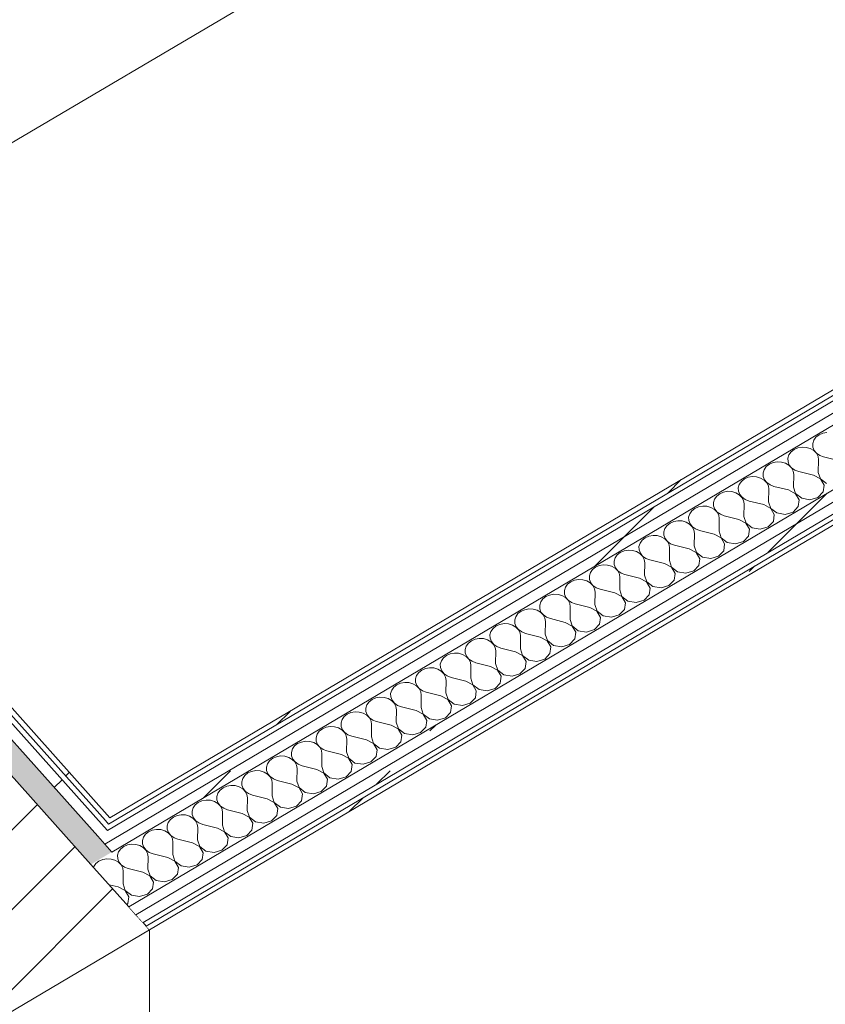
# Model space of a CAD drawing. Header units: millimetres. Extents: x -36631 to 27388, y -24993 to 6945.
# Tile 186 of 256: x 4491 to 5420, y -14839 to -13704. Entities that reach past the tile are written whole.
import ezdxf

# ---------------------------------------------------------------- set-up
doc = ezdxf.new("R2010")
doc.units = ezdxf.units.MM
doc.header["$MEASUREMENT"] = 0
doc.linetypes.add('Wipeout_Contour', pattern=[1000, 0, -1000])
doc.layers.add('10_ESTR_Pilars', color=7, linetype='Continuous')
doc.layers.add('Nuevo_08_E_Envans secs', color=7, linetype='Continuous')
for name, color, linetype, lineweight in [('10_ESTR_Pilars_Pluma_Nº__28', 7, 'Continuous', 20), ('10_ESTR_Pilars_Pluma_Nº__42', 8, 'Continuous', 25), ('10_ESTR_Pilars_Pluma_Nº__88', 7, 'Continuous', 5), ('Nuevo_08_E_Envans secs_Pluma_Nº__1', 7, 'Continuous', 5), ('Nuevo_08_E_Envans secs_Pluma_Nº__47', 7, 'Continuous', 20)]:
    doc.layers.add(name, color=color, linetype=linetype, lineweight=lineweight)
for name, color, linetype, lineweight, true_color in [('Nuevo_08_E_Envans secs_Pluma_Nº__102', 7, 'Continuous', 5, 0xcccccc), ('Nuevo_08_E_Envans secs_Pluma_Nº__171', 171, 'Continuous', 13, 0xaaaaff), ('Nuevo_08_E_Envans secs_Pluma_Nº__177', 7, 'Continuous', 15, 0xf7e046)]:
    doc.layers.add(name, color=color, linetype=linetype, lineweight=lineweight, true_color=true_color)
pattern_1 = [(45, (0, 0), (-183.8478, 183.8478), [195, -65]), (45, (7e-14, 183.85), (-183.8478, 183.8478), [195, -65])]

# ---------------------------------------------------------------- blocks, each defined once
blk = doc.blocks.new('Elem Sección_62_1')
at = {"color": 254, "linetype": 'Wipeout_Contour', "lineweight": 0, "ltscale": 61267.147369}
blk.add_wipeout([(4059.7, -14616.5), (4340.6, -14930.8), (4641, -14753), (4360.1, -14438.6)], dxfattribs=at).dxf.layer = '10_ESTR_Pilars'
at = {"layer": '10_ESTR_Pilars_Pluma_Nº__42', "linetype": 'Continuous', "lineweight": 25}
h = blk.add_hatch(dxfattribs=at)
h.set_pattern_fill('00_GCT_trama_45º_e1_400__05', color=8, style=0, pattern_type=2)
h.set_pattern_definition([(45, (0, 0), (-45.96194, 45.96194), [])])
h.paths.add_polyline_path([(4059.7, -14616.5), (4340.6, -14930.8), (4641, -14753), (4360.1, -14438.6)])
at = {"layer": '10_ESTR_Pilars_Pluma_Nº__28', "color": 7, "linetype": 'Continuous', "lineweight": 20}
blk.add_line((4641, -14753), (4340.6, -14930.8), dxfattribs=at)
at = {"layer": '10_ESTR_Pilars_Pluma_Nº__28', "color": 7, "linetype": 'Continuous', "lineweight": 20, "flags": 128}
for points in [[(4360.1, -14438.6), (4070, -14610.4), (4059.7, -14616.5)], [(4360.1, -14438.6), (4367.6, -14447), (4573.5, -14677.5), (4617.2, -14726.4), (4625.3, -14735.5), (4633.5, -14744.6), (4637.2, -14748.8), (4641, -14753)], [(4059.7, -14616.5), (4273.2, -14855.4), (4316.9, -14904.3), (4325, -14913.4), (4333.1, -14922.5), (4336.8, -14926.7), (4340.6, -14930.8)]]:
    blk.add_lwpolyline(points, dxfattribs=at)
at = {"layer": '10_ESTR_Pilars_Pluma_Nº__88', "color": 7, "linetype": 'Continuous', "lineweight": 5}
blk.add_line((4641, -15498.8), (4641, -14753), dxfattribs=at)
blk = doc.blocks.new('Elem Sección_151_1')
at = {"layer": 'Nuevo_08_E_Envans secs_Pluma_Nº__47', "color": 7, "linetype": 'Continuous', "lineweight": 20}
blk.add_line((4235.2, -13991.3), (5415, -13296.3), dxfattribs=at)
blk = doc.blocks.new('*X182')
at = {"layer": 'Nuevo_08_E_Envans secs_Pluma_Nº__102', "color": 254, "linetype": 'Continuous', "lineweight": 5, "true_color": 0xcccccc}
for p, q in [((5416.6, -14180.7), (5412.3, -14182.6)), ((5421.4, -14179.9), (5416.6, -14180.7)), ((5406.3, -14188.8), (5405.1, -14192.6)), ((5405.1, -14192.6), (5405.3, -14196.6)), ((5408.8, -14185.3), (5406.3, -14188.8)), ((5412.3, -14182.6), (5408.8, -14185.3)), ((5380.2, -14202.3), (5377.7, -14205.7)), ((5383.7, -14199.5), (5380.2, -14202.3)), ((5388, -14197.7), (5383.7, -14199.5)), ((5392.8, -14196.8), (5388, -14197.7)), ((5397.6, -14197.1), (5392.8, -14196.8)), ((5402.2, -14198.4), (5397.6, -14197.1)), ((5406.2, -14200.7), (5402.2, -14198.4)), ((5405.3, -14196.6), (5406.7, -14200.4)), ((5409.3, -14203.8), (5406.2, -14200.7)), ((5406.7, -14200.4), (5409.4, -14203.7)), ((5411.2, -14207.4), (5409.3, -14203.8)), ((5409.4, -14203.7), (5413.1, -14206.3)), ((5355.1, -14216.5), (5351.6, -14219.2)), ((5359.4, -14214.6), (5355.1, -14216.5)), ((5364.2, -14213.8), (5359.4, -14214.6)), ((5369, -14214), (5364.2, -14213.8)), ((5373.6, -14215.3), (5369, -14214)), ((5377.6, -14217.6), (5373.6, -14215.3)), ((5377.7, -14205.7), (5376.5, -14209.6)), ((5376.5, -14209.6), (5376.7, -14213.5)), ((5376.7, -14213.5), (5378.1, -14217.3)), ((5411.8, -14211.4), (5411.2, -14207.4)), ((5411.5, -14225.8), (5411.8, -14211.4)), ((5413.1, -14206.3), (5417.5, -14208)), ((5434.4, -14212.2), (5417.5, -14208)), ((5349.1, -14222.7), (5347.9, -14226.5)), ((5347.9, -14226.5), (5348, -14230.5)), ((5351.6, -14219.2), (5349.1, -14222.7)), ((5380.7, -14220.7), (5377.6, -14217.6)), ((5378.1, -14217.3), (5380.8, -14220.7)), ((5382.6, -14224.4), (5380.7, -14220.7)), ((5380.8, -14220.7), (5384.5, -14223.3)), ((5383.2, -14228.3), (5382.6, -14224.4)), ((5384.5, -14223.3), (5388.9, -14224.9)), ((5405.8, -14229.2), (5388.9, -14224.9)), ((5411.5, -14225.8), (5414, -14233.4)), ((5323, -14236.2), (5320.5, -14239.6)), ((5326.5, -14233.4), (5323, -14236.2)), ((5330.8, -14231.5), (5326.5, -14233.4)), ((5335.6, -14230.7), (5330.8, -14231.5)), ((5340.4, -14230.9), (5335.6, -14230.7)), ((5345, -14232.3), (5340.4, -14230.9)), ((5349, -14234.6), (5345, -14232.3)), ((5348, -14230.5), (5349.5, -14234.3)), ((5352.1, -14237.7), (5349, -14234.6)), ((5349.5, -14234.3), (5352.2, -14237.6)), ((5354, -14241.3), (5352.1, -14237.7)), ((5352.2, -14237.6), (5355.9, -14240.2)), ((5382.9, -14242.7), (5383.2, -14228.3)), ((5413.9, -14233.4), (5405.8, -14229.2)), ((5418.1, -14240.6), (5413.9, -14233.4)), ((5414, -14233.4), (5421.1, -14238.8)), ((5297.9, -14250.4), (5294.4, -14253.1)), ((5302.2, -14248.5), (5297.9, -14250.4)), ((5307, -14247.6), (5302.2, -14248.5)), ((5311.8, -14247.9), (5307, -14247.6)), ((5316.4, -14249.2), (5311.8, -14247.9)), ((5320.4, -14251.5), (5316.4, -14249.2)), ((5320.5, -14239.6), (5319.3, -14243.5)), ((5319.3, -14243.5), (5319.4, -14247.4)), ((5319.4, -14247.4), (5320.9, -14251.2)), ((5354.6, -14245.3), (5354, -14241.3)), ((5354.3, -14259.7), (5354.6, -14245.3)), ((5355.9, -14240.2), (5360.3, -14241.9)), ((5377.2, -14246.1), (5360.3, -14241.9)), ((5385.3, -14250.4), (5377.2, -14246.1)), ((5382.9, -14242.7), (5385.4, -14250.3)), ((5389.4, -14257.5), (5385.3, -14250.4)), ((5385.4, -14250.3), (5392.5, -14255.7)), ((5411, -14254.6), (5417, -14248.4)), ((5417, -14248.4), (5418.1, -14240.6)), ((5291.9, -14256.5), (5290.7, -14260.4)), ((5290.7, -14260.4), (5290.8, -14264.4)), ((5294.4, -14253.1), (5291.9, -14256.5)), ((5323.5, -14254.6), (5320.4, -14251.5)), ((5320.9, -14251.2), (5323.6, -14254.5)), ((5325.4, -14258.3), (5323.5, -14254.6)), ((5323.6, -14254.5), (5327.3, -14257.1)), ((5326, -14262.2), (5325.4, -14258.3)), ((5327.3, -14257.1), (5331.7, -14258.8)), ((5348.6, -14263), (5331.7, -14258.8)), ((5354.3, -14259.7), (5356.8, -14267.3)), ((5388.4, -14265.3), (5389.4, -14257.5)), ((5392.5, -14255.7), (5401.9, -14257.3)), ((5401.9, -14257.3), (5411, -14254.6)), ((5265.8, -14270.1), (5263.3, -14273.5)), ((5269.3, -14267.3), (5265.8, -14270.1)), ((5273.6, -14265.4), (5269.3, -14267.3)), ((5278.3, -14264.6), (5273.6, -14265.4)), ((5283.2, -14264.8), (5278.3, -14264.6)), ((5287.8, -14266.2), (5283.2, -14264.8)), ((5291.8, -14268.5), (5287.8, -14266.2)), ((5290.8, -14264.4), (5292.3, -14268.2)), ((5294.9, -14271.5), (5291.8, -14268.5)), ((5292.3, -14268.2), (5295, -14271.5)), ((5296.8, -14275.2), (5294.9, -14271.5)), ((5295, -14271.5), (5298.7, -14274.1)), ((5325.7, -14276.6), (5326, -14262.2)), ((5356.7, -14267.3), (5348.6, -14263)), ((5360.8, -14274.4), (5356.7, -14267.3)), ((5356.8, -14267.3), (5363.9, -14272.6)), ((5363.9, -14272.6), (5373.3, -14274.2)), ((5373.3, -14274.2), (5382.4, -14271.5)), ((5382.4, -14271.5), (5388.4, -14265.3)), ((5240.7, -14284.2), (5237.2, -14287)), ((5245, -14282.4), (5240.7, -14284.2)), ((5249.7, -14281.5), (5245, -14282.4)), ((5254.6, -14281.8), (5249.7, -14281.5)), ((5259.2, -14283.1), (5254.6, -14281.8)), ((5263.2, -14285.4), (5259.2, -14283.1)), ((5263.3, -14273.5), (5262.1, -14277.3)), ((5262.1, -14277.3), (5262.2, -14281.3)), ((5262.2, -14281.3), (5263.7, -14285.1)), ((5297.4, -14279.1), (5296.8, -14275.2)), ((5297.1, -14293.5), (5297.4, -14279.1)), ((5298.7, -14274.1), (5303.1, -14275.8)), ((5320, -14280), (5303.1, -14275.8)), ((5328.1, -14284.3), (5320, -14280)), ((5325.7, -14276.6), (5328.2, -14284.2)), ((5332.2, -14291.4), (5328.1, -14284.3)), ((5328.2, -14284.2), (5335.3, -14289.6)), ((5353.8, -14288.4), (5359.8, -14282.3)), ((5359.8, -14282.3), (5360.8, -14274.4)), ((5234.7, -14290.4), (5233.5, -14294.3)), ((5233.5, -14294.3), (5233.6, -14298.2)), ((5237.2, -14287), (5234.7, -14290.4)), ((5266.2, -14288.5), (5263.2, -14285.4)), ((5263.7, -14285.1), (5266.4, -14288.4)), ((5268.1, -14292.1), (5266.2, -14288.5)), ((5266.4, -14288.4), (5270.1, -14291)), ((5268.8, -14296.1), (5268.1, -14292.1)), ((5270.1, -14291), (5274.5, -14292.7)), ((5291.4, -14296.9), (5274.5, -14292.7)), ((5297.1, -14293.5), (5299.6, -14301.1)), ((5331.2, -14299.2), (5332.2, -14291.4)), ((5335.3, -14289.6), (5344.7, -14291.2)), ((5344.7, -14291.2), (5353.8, -14288.4)), ((5208.5, -14303.9), (5206.1, -14307.4)), ((5212.1, -14301.2), (5208.5, -14303.9)), ((5216.4, -14299.3), (5212.1, -14301.2)), ((5221.1, -14298.5), (5216.4, -14299.3)), ((5226, -14298.7), (5221.1, -14298.5)), ((5230.6, -14300), (5226, -14298.7)), ((5234.6, -14302.3), (5230.6, -14300)), ((5233.6, -14298.2), (5235.1, -14302)), ((5237.6, -14305.4), (5234.6, -14302.3)), ((5235.1, -14302), (5237.8, -14305.4)), ((5239.5, -14309.1), (5237.6, -14305.4)), ((5237.8, -14305.4), (5241.4, -14308)), ((5268.5, -14310.5), (5268.8, -14296.1)), ((5299.5, -14301.2), (5291.4, -14296.9)), ((5303.6, -14308.3), (5299.5, -14301.2)), ((5299.6, -14301.1), (5306.6, -14306.5)), ((5306.6, -14306.5), (5316.1, -14308.1)), ((5316.1, -14308.1), (5325.2, -14305.4)), ((5325.2, -14305.4), (5331.2, -14299.2)), ((5183.4, -14318.1), (5179.9, -14320.9)), ((5187.8, -14316.2), (5183.4, -14318.1)), ((5192.5, -14315.4), (5187.8, -14316.2)), ((5197.4, -14315.7), (5192.5, -14315.4)), ((5202, -14317), (5197.4, -14315.7)), ((5206, -14319.3), (5202, -14317)), ((5206.1, -14307.4), (5204.9, -14311.2)), ((5204.9, -14311.2), (5205, -14315.2)), ((5205, -14315.2), (5206.5, -14319)), ((5240.1, -14313), (5239.5, -14309.1)), ((5239.9, -14327.4), (5240.1, -14313)), ((5241.4, -14308), (5245.9, -14309.6)), ((5262.8, -14313.9), (5245.9, -14309.6)), ((5270.9, -14318.2), (5262.8, -14313.9)), ((5268.5, -14310.5), (5271, -14318.1)), ((5275, -14325.3), (5270.9, -14318.2)), ((5271, -14318.1), (5278, -14323.5)), ((5296.6, -14322.3), (5302.5, -14316.1)), ((5302.5, -14316.1), (5303.6, -14308.3)), ((5177.5, -14324.3), (5176.3, -14328.2)), ((5176.3, -14328.2), (5176.4, -14332.1)), ((5179.9, -14320.9), (5177.5, -14324.3)), ((5209, -14322.4), (5206, -14319.3)), ((5206.5, -14319), (5209.1, -14322.3)), ((5210.9, -14326), (5209, -14322.4)), ((5209.1, -14322.3), (5212.8, -14324.9)), ((5211.5, -14330), (5210.9, -14326)), ((5211.3, -14344.4), (5211.5, -14330)), ((5212.8, -14324.9), (5217.3, -14326.6)), ((5234.2, -14330.8), (5217.3, -14326.6)), ((5239.9, -14327.4), (5242.4, -14335)), ((5273.9, -14333.1), (5275, -14325.3)), ((5278, -14323.5), (5287.5, -14325)), ((5287.5, -14325), (5296.6, -14322.3)), ((5148.9, -14341.3), (5147.7, -14345.1)), ((5151.3, -14337.8), (5148.9, -14341.3)), ((5154.8, -14335.1), (5151.3, -14337.8)), ((5159.1, -14333.2), (5154.8, -14335.1)), ((5163.9, -14332.3), (5159.1, -14333.2)), ((5168.8, -14332.6), (5163.9, -14332.3)), ((5173.4, -14333.9), (5168.8, -14332.6)), ((5177.4, -14336.2), (5173.4, -14333.9)), ((5176.4, -14332.1), (5177.9, -14335.9)), ((5180.4, -14339.3), (5177.4, -14336.2)), ((5177.9, -14335.9), (5180.5, -14339.2)), ((5182.3, -14343), (5180.4, -14339.3)), ((5180.5, -14339.2), (5184.2, -14341.8)), ((5242.3, -14335.1), (5234.2, -14330.8)), ((5246.4, -14342.2), (5242.3, -14335.1)), ((5242.4, -14335), (5249.4, -14340.4)), ((5249.4, -14340.4), (5258.9, -14342)), ((5258.9, -14342), (5268, -14339.3)), ((5268, -14339.3), (5273.9, -14333.1)), ((5126.2, -14352), (5122.7, -14354.8)), ((5130.5, -14350.1), (5126.2, -14352)), ((5135.3, -14349.3), (5130.5, -14350.1)), ((5140.2, -14349.5), (5135.3, -14349.3)), ((5144.8, -14350.9), (5140.2, -14349.5)), ((5148.8, -14353.2), (5144.8, -14350.9)), ((5147.7, -14345.1), (5147.8, -14349.1)), ((5147.8, -14349.1), (5149.3, -14352.9)), ((5182.9, -14346.9), (5182.3, -14343)), ((5182.7, -14361.3), (5182.9, -14346.9)), ((5184.2, -14341.8), (5188.7, -14343.5)), ((5205.6, -14347.8), (5188.7, -14343.5)), ((5213.7, -14352), (5205.6, -14347.8)), ((5211.3, -14344.4), (5213.8, -14352)), ((5217.8, -14359.1), (5213.7, -14352)), ((5213.8, -14352), (5220.8, -14357.4)), ((5239.4, -14356.2), (5245.3, -14350)), ((5245.3, -14350), (5246.4, -14342.2)), ((5120.3, -14358.2), (5119.1, -14362)), ((5119.1, -14362), (5119.2, -14366)), ((5122.7, -14354.8), (5120.3, -14358.2)), ((5151.8, -14356.3), (5148.8, -14353.2)), ((5149.3, -14352.9), (5151.9, -14356.2)), ((5153.7, -14359.9), (5151.8, -14356.3)), ((5151.9, -14356.2), (5155.6, -14358.8)), ((5154.3, -14363.9), (5153.7, -14359.9)), ((5154.1, -14378.2), (5154.3, -14363.9)), ((5155.6, -14358.8), (5160, -14360.5)), ((5176.9, -14364.7), (5160, -14360.5)), ((5182.7, -14361.3), (5185.2, -14368.9)), ((5216.7, -14367), (5217.8, -14359.1)), ((5220.8, -14357.4), (5230.3, -14358.9)), ((5230.3, -14358.9), (5239.4, -14356.2)), ((5091.7, -14375.1), (5090.5, -14379)), ((5094.1, -14371.7), (5091.7, -14375.1)), ((5097.6, -14368.9), (5094.1, -14371.7)), ((5101.9, -14367.1), (5097.6, -14368.9)), ((5106.7, -14366.2), (5101.9, -14367.1)), ((5111.6, -14366.5), (5106.7, -14366.2)), ((5116.2, -14367.8), (5111.6, -14366.5)), ((5120.2, -14370.1), (5116.2, -14367.8)), ((5119.2, -14366), (5120.6, -14369.8)), ((5123.2, -14373.2), (5120.2, -14370.1)), ((5120.6, -14369.8), (5123.3, -14373.1)), ((5125.1, -14376.9), (5123.2, -14373.2)), ((5123.3, -14373.1), (5127, -14375.7)), ((5185.1, -14369), (5176.9, -14364.7)), ((5189.2, -14376.1), (5185.1, -14369)), ((5185.2, -14368.9), (5192.2, -14374.3)), ((5192.2, -14374.3), (5201.7, -14375.9)), ((5201.7, -14375.9), (5210.8, -14373.2)), ((5210.8, -14373.2), (5216.7, -14367)), ((5069, -14385.9), (5065.5, -14388.6)), ((5073.3, -14384), (5069, -14385.9)), ((5078.1, -14383.2), (5073.3, -14384)), ((5083, -14383.4), (5078.1, -14383.2)), ((5087.6, -14384.7), (5083, -14383.4)), ((5091.5, -14387), (5087.6, -14384.7)), ((5090.5, -14379), (5090.6, -14383)), ((5090.6, -14383), (5092, -14386.7)), ((5092, -14386.7), (5094.7, -14390.1)), ((5125.7, -14380.8), (5125.1, -14376.9)), ((5125.5, -14395.2), (5125.7, -14380.8)), ((5127, -14375.7), (5131.4, -14377.4)), ((5148.3, -14381.6), (5131.4, -14377.4)), ((5156.5, -14385.9), (5148.3, -14381.6)), ((5154.1, -14378.2), (5156.6, -14385.8)), ((5160.6, -14393), (5156.5, -14385.9)), ((5156.6, -14385.8), (5163.6, -14391.2)), ((5182.2, -14390.1), (5188.1, -14383.9)), ((5188.1, -14383.9), (5189.2, -14376.1)), ((5063.1, -14392.1), (5061.8, -14395.9)), ((5061.8, -14395.9), (5062, -14399.9)), ((5065.5, -14388.6), (5063.1, -14392.1)), ((5094.6, -14390.1), (5091.5, -14387)), ((5096.5, -14393.8), (5094.6, -14390.1)), ((5094.7, -14390.1), (5098.4, -14392.7)), ((5097.1, -14397.7), (5096.5, -14393.8)), ((5096.8, -14412.1), (5097.1, -14397.7)), ((5098.4, -14392.7), (5102.8, -14394.3)), ((5119.7, -14398.6), (5102.8, -14394.3)), ((5125.5, -14395.2), (5128, -14402.8)), ((5159.5, -14400.8), (5160.6, -14393)), ((5163.6, -14391.2), (5173.1, -14392.8)), ((5173.1, -14392.8), (5182.2, -14390.1)), ((5034.4, -14409), (5033.2, -14412.9)), ((5036.9, -14405.6), (5034.4, -14409)), ((5040.4, -14402.8), (5036.9, -14405.6)), ((5044.7, -14401), (5040.4, -14402.8)), ((5049.5, -14400.1), (5044.7, -14401)), ((5054.4, -14400.4), (5049.5, -14400.1)), ((5059, -14401.7), (5054.4, -14400.4)), ((5062.9, -14404), (5059, -14401.7)), ((5062, -14399.9), (5063.4, -14403.7)), ((5066, -14407.1), (5062.9, -14404)), ((5063.4, -14403.7), (5066.1, -14407)), ((5067.9, -14410.7), (5066, -14407.1)), ((5066.1, -14407), (5069.8, -14409.6)), ((5127.8, -14402.9), (5119.7, -14398.6)), ((5132, -14410), (5127.8, -14402.9)), ((5128, -14402.8), (5135, -14408.2)), ((5135, -14408.2), (5144.5, -14409.8)), ((5144.5, -14409.8), (5153.5, -14407)), ((5153.5, -14407), (5159.5, -14400.8)), ((5011.8, -14419.8), (5008.3, -14422.5)), ((5016.1, -14417.9), (5011.8, -14419.8)), ((5020.9, -14417.1), (5016.1, -14417.9)), ((5025.7, -14417.3), (5020.9, -14417.1)), ((5030.3, -14418.6), (5025.7, -14417.3)), ((5034.3, -14420.9), (5030.3, -14418.6)), ((5033.2, -14412.9), (5033.4, -14416.8)), ((5033.4, -14416.8), (5034.8, -14420.6)), ((5034.8, -14420.6), (5037.5, -14424)), ((5068.5, -14414.7), (5067.9, -14410.7)), ((5068.2, -14429.1), (5068.5, -14414.7)), ((5069.8, -14409.6), (5074.2, -14411.3)), ((5091.1, -14415.5), (5074.2, -14411.3)), ((5099.2, -14419.8), (5091.1, -14415.5)), ((5096.8, -14412.1), (5099.4, -14419.7)), ((5103.4, -14426.9), (5099.2, -14419.8)), ((5099.4, -14419.7), (5106.4, -14425.1)), ((5124.9, -14424), (5130.9, -14417.8)), ((5130.9, -14417.8), (5132, -14410)), ((5005.8, -14426), (5004.6, -14429.8)), ((5004.6, -14429.8), (5004.8, -14433.8)), ((5008.3, -14422.5), (5005.8, -14426)), ((5037.4, -14424), (5034.3, -14420.9)), ((5039.3, -14427.7), (5037.4, -14424)), ((5037.5, -14424), (5041.2, -14426.5)), ((5039.9, -14431.6), (5039.3, -14427.7)), ((5039.6, -14446), (5039.9, -14431.6)), ((5041.2, -14426.5), (5045.6, -14428.2)), ((5062.5, -14432.5), (5045.6, -14428.2)), ((5068.2, -14429.1), (5070.7, -14436.7)), ((5102.3, -14434.7), (5103.4, -14426.9)), ((5106.4, -14425.1), (5115.9, -14426.7)), ((5115.9, -14426.7), (5124.9, -14424)), ((4977.2, -14442.9), (4976, -14446.8)), ((4979.7, -14439.5), (4977.2, -14442.9)), ((4983.2, -14436.7), (4979.7, -14439.5)), ((4987.5, -14434.8), (4983.2, -14436.7)), ((4992.3, -14434), (4987.5, -14434.8)), ((4997.1, -14434.2), (4992.3, -14434)), ((5001.7, -14435.6), (4997.1, -14434.2)), ((5005.7, -14437.9), (5001.7, -14435.6)), ((5004.8, -14433.8), (5006.2, -14437.6)), ((5008.8, -14441), (5005.7, -14437.9)), ((5006.2, -14437.6), (5008.9, -14440.9)), ((5010.7, -14444.6), (5008.8, -14441)), ((5008.9, -14440.9), (5012.6, -14443.5)), ((5012.6, -14443.5), (5017, -14445.2)), ((5070.6, -14436.7), (5062.5, -14432.5)), ((5074.8, -14443.9), (5070.6, -14436.7)), ((5070.7, -14436.7), (5077.8, -14442.1)), ((5077.8, -14442.1), (5087.3, -14443.6)), ((5087.3, -14443.6), (5096.3, -14440.9)), ((5096.3, -14440.9), (5102.3, -14434.7)), ((4954.6, -14453.7), (4951.1, -14456.4)), ((4958.9, -14451.8), (4954.6, -14453.7)), ((4963.7, -14450.9), (4958.9, -14451.8)), ((4968.5, -14451.2), (4963.7, -14450.9)), ((4973.1, -14452.5), (4968.5, -14451.2)), ((4977.1, -14454.8), (4973.1, -14452.5)), ((4976, -14446.8), (4976.2, -14450.7)), ((4976.2, -14450.7), (4977.6, -14454.5)), ((4980.2, -14457.9), (4977.1, -14454.8)), ((4977.6, -14454.5), (4980.3, -14457.8)), ((5011.3, -14448.6), (5010.7, -14444.6)), ((5011, -14463), (5011.3, -14448.6)), ((5033.9, -14449.4), (5017, -14445.2)), ((5042, -14453.7), (5033.9, -14449.4)), ((5039.6, -14446), (5042.1, -14453.6)), ((5046.2, -14460.8), (5042, -14453.7)), ((5042.1, -14453.6), (5049.2, -14459)), ((5067.7, -14457.9), (5073.7, -14451.7)), ((5073.7, -14451.7), (5074.8, -14443.9)), ((4948.6, -14459.8), (4947.4, -14463.7)), ((4947.4, -14463.7), (4947.5, -14467.7)), ((4951.1, -14456.4), (4948.6, -14459.8)), ((4982.1, -14461.6), (4980.2, -14457.9)), ((4980.3, -14457.8), (4984, -14460.4)), ((4982.7, -14465.5), (4982.1, -14461.6)), ((4982.4, -14479.9), (4982.7, -14465.5)), ((4984, -14460.4), (4988.4, -14462.1)), ((5005.3, -14466.3), (4988.4, -14462.1)), ((5011, -14463), (5013.5, -14470.6)), ((5045.1, -14468.6), (5046.2, -14460.8)), ((5049.2, -14459), (5058.6, -14460.6)), ((5058.6, -14460.6), (5067.7, -14457.9)), ((4920, -14476.8), (4918.8, -14480.6)), ((4922.5, -14473.4), (4920, -14476.8)), ((4926, -14470.6), (4922.5, -14473.4)), ((4930.3, -14468.7), (4926, -14470.6)), ((4935.1, -14467.9), (4930.3, -14468.7)), ((4939.9, -14468.1), (4935.1, -14467.9)), ((4944.5, -14469.5), (4939.9, -14468.1)), ((4948.5, -14471.7), (4944.5, -14469.5)), ((4947.5, -14467.7), (4949, -14471.5)), ((4951.6, -14474.8), (4948.5, -14471.7)), ((4949, -14471.5), (4951.7, -14474.8)), ((4953.5, -14478.5), (4951.6, -14474.8)), ((4951.7, -14474.8), (4955.4, -14477.4)), ((4955.4, -14477.4), (4959.8, -14479.1)), ((5013.4, -14470.6), (5005.3, -14466.3)), ((5017.5, -14477.7), (5013.4, -14470.6)), ((5013.5, -14470.6), (5020.6, -14475.9)), ((5020.6, -14475.9), (5030, -14477.5)), ((5030, -14477.5), (5039.1, -14474.8)), ((5039.1, -14474.8), (5045.1, -14468.6)), ((4897.4, -14487.5), (4893.9, -14490.3)), ((4901.7, -14485.7), (4897.4, -14487.5)), ((4906.4, -14484.8), (4901.7, -14485.7)), ((4911.3, -14485.1), (4906.4, -14484.8)), ((4915.9, -14486.4), (4911.3, -14485.1)), ((4919.9, -14488.7), (4915.9, -14486.4)), ((4918.8, -14480.6), (4918.9, -14484.6)), ((4918.9, -14484.6), (4920.4, -14488.4)), ((4923, -14491.8), (4919.9, -14488.7)), ((4920.4, -14488.4), (4923.1, -14491.7)), ((4954.1, -14482.4), (4953.5, -14478.5)), ((4953.8, -14496.8), (4954.1, -14482.4)), ((4976.7, -14483.3), (4959.8, -14479.1)), ((4984.8, -14487.6), (4976.7, -14483.3)), ((4982.4, -14479.9), (4984.9, -14487.5)), ((4988.9, -14494.7), (4984.8, -14487.6)), ((4984.9, -14487.5), (4992, -14492.9)), ((5010.5, -14491.7), (5016.5, -14485.6)), ((5016.5, -14485.6), (5017.5, -14477.7)), ((4891.4, -14493.7), (4890.2, -14497.6)), ((4890.2, -14497.6), (4890.3, -14501.5)), ((4893.9, -14490.3), (4891.4, -14493.7)), ((4924.9, -14495.4), (4923, -14491.8)), ((4923.1, -14491.7), (4926.8, -14494.3)), ((4925.5, -14499.4), (4924.9, -14495.4)), ((4925.2, -14513.8), (4925.5, -14499.4)), ((4926.8, -14494.3), (4931.2, -14496)), ((4948.1, -14500.2), (4931.2, -14496)), ((4953.8, -14496.8), (4956.3, -14504.4)), ((4987.9, -14502.5), (4988.9, -14494.7)), ((4992, -14492.9), (5001.4, -14494.5)), ((5001.4, -14494.5), (5010.5, -14491.7)), ((4862.8, -14510.7), (4861.6, -14514.5)), ((4865.3, -14507.2), (4862.8, -14510.7)), ((4868.8, -14504.5), (4865.3, -14507.2)), ((4873.1, -14502.6), (4868.8, -14504.5)), ((4877.8, -14501.8), (4873.1, -14502.6)), ((4882.7, -14502), (4877.8, -14501.8)), ((4887.3, -14503.3), (4882.7, -14502)), ((4891.3, -14505.6), (4887.3, -14503.3)), ((4890.3, -14501.5), (4891.8, -14505.3)), ((4894.4, -14508.7), (4891.3, -14505.6)), ((4891.8, -14505.3), (4894.5, -14508.7)), ((4896.3, -14512.4), (4894.4, -14508.7)), ((4894.5, -14508.7), (4898.2, -14511.3)), ((4898.2, -14511.3), (4902.6, -14512.9)), ((4956.2, -14504.5), (4948.1, -14500.2)), ((4960.3, -14511.6), (4956.2, -14504.5)), ((4956.3, -14504.4), (4963.4, -14509.8)), ((4963.4, -14509.8), (4972.8, -14511.4)), ((4972.8, -14511.4), (4981.9, -14508.7)), ((4981.9, -14508.7), (4987.9, -14502.5)), ((4840.2, -14521.4), (4836.6, -14524.2)), ((4844.5, -14519.5), (4840.2, -14521.4)), ((4849.2, -14518.7), (4844.5, -14519.5)), ((4854.1, -14519), (4849.2, -14518.7)), ((4858.7, -14520.3), (4854.1, -14519)), ((4862.7, -14522.6), (4858.7, -14520.3)), ((4861.6, -14514.5), (4861.7, -14518.5)), ((4861.7, -14518.5), (4863.2, -14522.3)), ((4865.7, -14525.7), (4862.7, -14522.6)), ((4863.2, -14522.3), (4865.9, -14525.6)), ((4896.9, -14516.3), (4896.3, -14512.4)), ((4896.6, -14530.7), (4896.9, -14516.3)), ((4919.5, -14517.2), (4902.6, -14512.9)), ((4927.6, -14521.4), (4919.5, -14517.2)), ((4925.2, -14513.8), (4927.7, -14521.4)), ((4931.7, -14528.6), (4927.6, -14521.4)), ((4927.7, -14521.4), (4934.7, -14526.8)), ((4953.3, -14525.6), (4959.3, -14519.4)), ((4959.3, -14519.4), (4960.3, -14511.6)), ((4834.2, -14527.6), (4833, -14531.5)), ((4833, -14531.5), (4833.1, -14535.4)), ((4836.6, -14524.2), (4834.2, -14527.6)), ((4867.6, -14529.3), (4865.7, -14525.7)), ((4865.9, -14525.6), (4869.5, -14528.2)), ((4868.2, -14533.3), (4867.6, -14529.3)), ((4868, -14547.7), (4868.2, -14533.3)), ((4869.5, -14528.2), (4874, -14529.9)), ((4890.9, -14534.1), (4874, -14529.9)), ((4899, -14538.4), (4890.9, -14534.1)), ((4896.6, -14530.7), (4899.1, -14538.3)), ((4930.7, -14536.4), (4931.7, -14528.6)), ((4934.7, -14526.8), (4944.2, -14528.3)), ((4944.2, -14528.3), (4953.3, -14525.6)), ((4805.6, -14544.5), (4804.4, -14548.4)), ((4808, -14541.1), (4805.6, -14544.5)), ((4811.6, -14538.4), (4808, -14541.1)), ((4815.9, -14536.5), (4811.6, -14538.4)), ((4820.6, -14535.6), (4815.9, -14536.5)), ((4825.5, -14535.9), (4820.6, -14535.6)), ((4830.1, -14537.2), (4825.5, -14535.9)), ((4834.1, -14539.5), (4830.1, -14537.2)), ((4833.1, -14535.4), (4834.6, -14539.2)), ((4837.1, -14542.6), (4834.1, -14539.5)), ((4834.6, -14539.2), (4837.3, -14542.5)), ((4839, -14546.3), (4837.1, -14542.6)), ((4837.3, -14542.5), (4840.9, -14545.1)), ((4840.9, -14545.1), (4845.4, -14546.8)), ((4903.1, -14545.5), (4899, -14538.4)), ((4899.1, -14538.3), (4906.1, -14543.7)), ((4902, -14553.3), (4903.1, -14545.5)), ((4906.1, -14543.7), (4915.6, -14545.3)), ((4915.6, -14545.3), (4924.7, -14542.6)), ((4924.7, -14542.6), (4930.7, -14536.4)), ((4782.9, -14555.3), (4779.4, -14558.1)), ((4787.3, -14553.4), (4782.9, -14555.3)), ((4792, -14552.6), (4787.3, -14553.4)), ((4796.9, -14552.8), (4792, -14552.6)), ((4801.5, -14554.2), (4796.9, -14552.8)), ((4805.5, -14556.5), (4801.5, -14554.2)), ((4804.4, -14548.4), (4804.5, -14552.4)), ((4804.5, -14552.4), (4806, -14556.2)), ((4808.5, -14559.5), (4805.5, -14556.5)), ((4806, -14556.2), (4808.6, -14559.5)), ((4839.6, -14550.2), (4839, -14546.3)), ((4839.4, -14564.6), (4839.6, -14550.2)), ((4862.3, -14551), (4845.4, -14546.8)), ((4870.4, -14555.3), (4862.3, -14551)), ((4868, -14547.7), (4870.5, -14555.3)), ((4874.5, -14562.4), (4870.4, -14555.3)), ((4870.5, -14555.3), (4877.5, -14560.7)), ((4896.1, -14559.5), (4902, -14553.3)), ((4777, -14561.5), (4775.8, -14565.3)), ((4775.8, -14565.3), (4775.9, -14569.3)), ((4779.4, -14558.1), (4777, -14561.5)), ((4810.4, -14563.2), (4808.5, -14559.5)), ((4808.6, -14559.5), (4812.3, -14562.1)), ((4811, -14567.1), (4810.4, -14563.2)), ((4810.8, -14581.5), (4811, -14567.1)), ((4812.3, -14562.1), (4816.8, -14563.8)), ((4833.7, -14568), (4816.8, -14563.8)), ((4841.8, -14572.3), (4833.7, -14568)), ((4839.4, -14564.6), (4841.9, -14572.2)), ((4873.4, -14570.3), (4874.5, -14562.4)), ((4877.5, -14560.7), (4887, -14562.2)), ((4887, -14562.2), (4896.1, -14559.5)), ((4748.4, -14578.4), (4747.2, -14582.3)), ((4750.8, -14575), (4748.4, -14578.4)), ((4754.3, -14572.2), (4750.8, -14575)), ((4758.6, -14570.4), (4754.3, -14572.2)), ((4763.4, -14569.5), (4758.6, -14570.4)), ((4768.3, -14569.8), (4763.4, -14569.5)), ((4772.9, -14571.1), (4768.3, -14569.8)), ((4776.9, -14573.4), (4772.9, -14571.1)), ((4775.9, -14569.3), (4777.4, -14573.1)), ((4779.9, -14576.5), (4776.9, -14573.4)), ((4777.4, -14573.1), (4780, -14576.4)), ((4781.8, -14580.1), (4779.9, -14576.5)), ((4780, -14576.4), (4783.7, -14579)), ((4783.7, -14579), (4788.1, -14580.7)), ((4845.9, -14579.4), (4841.8, -14572.3)), ((4841.9, -14572.2), (4848.9, -14577.6)), ((4844.8, -14587.2), (4845.9, -14579.4)), ((4848.9, -14577.6), (4858.4, -14579.2)), ((4858.4, -14579.2), (4867.5, -14576.5)), ((4867.5, -14576.5), (4873.4, -14570.3)), ((4725.7, -14589.2), (4722.2, -14591.9)), ((4730, -14587.3), (4725.7, -14589.2)), ((4734.8, -14586.5), (4730, -14587.3)), ((4739.7, -14586.7), (4734.8, -14586.5)), ((4744.3, -14588), (4739.7, -14586.7)), ((4748.3, -14590.3), (4744.3, -14588)), ((4747.2, -14582.3), (4747.3, -14586.3)), ((4747.3, -14586.3), (4748.8, -14590)), ((4751.3, -14593.4), (4748.3, -14590.3)), ((4748.8, -14590), (4751.4, -14593.4)), ((4782.4, -14584.1), (4781.8, -14580.1)), ((4782.2, -14598.5), (4782.4, -14584.1)), ((4805.1, -14584.9), (4788.1, -14580.7)), ((4813.2, -14589.2), (4805.1, -14584.9)), ((4810.8, -14581.5), (4813.3, -14589.1)), ((4817.3, -14596.3), (4813.2, -14589.2)), ((4813.3, -14589.1), (4820.3, -14594.5)), ((4838.9, -14593.4), (4844.8, -14587.2)), ((4719.8, -14595.4), (4718.6, -14599.2)), ((4718.6, -14599.2), (4718.7, -14603.2)), ((4722.2, -14591.9), (4719.8, -14595.4)), ((4753.2, -14597.1), (4751.3, -14593.4)), ((4751.4, -14593.4), (4755.1, -14596)), ((4753.8, -14601), (4753.2, -14597.1)), ((4753.6, -14615.4), (4753.8, -14601)), ((4755.1, -14596), (4759.5, -14597.6)), ((4776.4, -14601.9), (4759.5, -14597.6)), ((4784.6, -14606.2), (4776.4, -14601.9)), ((4782.2, -14598.5), (4784.7, -14606.1)), ((4816.2, -14604.1), (4817.3, -14596.3)), ((4820.3, -14594.5), (4829.8, -14596.1)), ((4829.8, -14596.1), (4838.9, -14593.4)), ((4691.2, -14612.3), (4690, -14616.2)), ((4693.6, -14608.9), (4691.2, -14612.3)), ((4697.1, -14606.1), (4693.6, -14608.9)), ((4701.4, -14604.3), (4697.1, -14606.1)), ((4706.2, -14603.4), (4701.4, -14604.3)), ((4711.1, -14603.7), (4706.2, -14603.4)), ((4715.7, -14605), (4711.1, -14603.7)), ((4719.6, -14607.3), (4715.7, -14605)), ((4718.7, -14603.2), (4720.1, -14607)), ((4722.7, -14610.4), (4719.6, -14607.3)), ((4720.1, -14607), (4722.8, -14610.3)), ((4724.6, -14614), (4722.7, -14610.4)), ((4722.8, -14610.3), (4726.5, -14612.9)), ((4726.5, -14612.9), (4730.9, -14614.6)), ((4788.7, -14613.3), (4784.6, -14606.2)), ((4784.7, -14606.1), (4791.7, -14611.5)), ((4787.6, -14621.1), (4788.7, -14613.3)), ((4791.7, -14611.5), (4801.2, -14613)), ((4801.2, -14613), (4810.3, -14610.3)), ((4810.3, -14610.3), (4816.2, -14604.1)), ((4668.5, -14623.1), (4665, -14625.8)), ((4672.8, -14621.2), (4668.5, -14623.1)), ((4677.6, -14620.3), (4672.8, -14621.2)), ((4682.5, -14620.6), (4677.6, -14620.3)), ((4687.1, -14621.9), (4682.5, -14620.6)), ((4691, -14624.2), (4687.1, -14621.9)), ((4690, -14616.2), (4690.1, -14620.1)), ((4690.1, -14620.1), (4691.5, -14623.9)), ((4694.1, -14627.3), (4691, -14624.2)), ((4691.5, -14623.9), (4694.2, -14627.2)), ((4725.2, -14618), (4724.6, -14614)), ((4725, -14632.4), (4725.2, -14618)), ((4747.8, -14618.8), (4730.9, -14614.6)), ((4755.9, -14623.1), (4747.8, -14618.8)), ((4753.6, -14615.4), (4756.1, -14623)), ((4760.1, -14630.2), (4755.9, -14623.1)), ((4756.1, -14623), (4763.1, -14628.4)), ((4781.6, -14627.3), (4787.6, -14621.1)), ((4662.6, -14629.3), (4661.3, -14633.1)), ((4661.3, -14633.1), (4661.5, -14637.1)), ((4665, -14625.8), (4662.6, -14629.3)), ((4696, -14631), (4694.1, -14627.3)), ((4694.2, -14627.2), (4697.9, -14629.8)), ((4696.6, -14634.9), (4696, -14631)), ((4696.3, -14649.3), (4696.6, -14634.9)), ((4697.9, -14629.8), (4702.3, -14631.5)), ((4719.2, -14635.8), (4702.3, -14631.5)), ((4727.3, -14640), (4719.2, -14635.8)), ((4725, -14632.4), (4727.5, -14640)), ((4759, -14638), (4760.1, -14630.2)), ((4763.1, -14628.4), (4772.6, -14630)), ((4772.6, -14630), (4781.6, -14627.3)), ((4633.9, -14646.2), (4632.7, -14650)), ((4636.4, -14642.8), (4633.9, -14646.2)), ((4639.9, -14640), (4636.4, -14642.8)), ((4644.2, -14638.1), (4639.9, -14640)), ((4649, -14637.3), (4644.2, -14638.1)), ((4653.9, -14637.5), (4649, -14637.3)), ((4658.5, -14638.9), (4653.9, -14637.5)), ((4662.4, -14641.2), (4658.5, -14638.9)), ((4661.5, -14637.1), (4662.9, -14640.9)), ((4665.5, -14644.3), (4662.4, -14641.2)), ((4662.9, -14640.9), (4665.6, -14644.2)), ((4667.4, -14647.9), (4665.5, -14644.3)), ((4665.6, -14644.2), (4669.3, -14646.8)), ((4669.3, -14646.8), (4673.7, -14648.5)), ((4731.5, -14647.1), (4727.3, -14640)), ((4727.5, -14640), (4734.5, -14645.4)), ((4730.4, -14655), (4731.5, -14647.1)), ((4734.5, -14645.4), (4744, -14646.9)), ((4744, -14646.9), (4753, -14644.2)), ((4753, -14644.2), (4759, -14638)), ((4611.3, -14656.9), (4607.8, -14659.7)), ((4615.6, -14655.1), (4611.3, -14656.9)), ((4620.4, -14654.2), (4615.6, -14655.1)), ((4625.2, -14654.5), (4620.4, -14654.2)), ((4629.8, -14655.8), (4625.2, -14654.5)), ((4633.8, -14658.1), (4629.8, -14655.8)), ((4632.7, -14650), (4632.9, -14654)), ((4632.9, -14654), (4634.3, -14657.8)), ((4636.9, -14661.2), (4633.8, -14658.1)), ((4634.3, -14657.8), (4637, -14661.1)), ((4668, -14651.9), (4667.4, -14647.9)), ((4667.7, -14666.3), (4668, -14651.9)), ((4690.6, -14652.7), (4673.7, -14648.5)), ((4698.7, -14657), (4690.6, -14652.7)), ((4696.3, -14649.3), (4698.8, -14656.9)), ((4702.9, -14664.1), (4698.7, -14657)), ((4698.8, -14656.9), (4705.9, -14662.3)), ((4724.4, -14661.2), (4730.4, -14655)), ((4605.3, -14663.1), (4604.1, -14667)), ((4604.1, -14667), (4604.3, -14671)), ((4607.8, -14659.7), (4605.3, -14663.1)), ((4638.8, -14664.9), (4636.9, -14661.2)), ((4637, -14661.1), (4640.7, -14663.7)), ((4639.4, -14668.8), (4638.8, -14664.9)), ((4639.1, -14683.2), (4639.4, -14668.8)), ((4640.7, -14663.7), (4645.1, -14665.4)), ((4662, -14669.6), (4645.1, -14665.4)), ((4670.1, -14673.9), (4662, -14669.6)), ((4667.7, -14666.3), (4670.2, -14673.9)), ((4701.8, -14671.9), (4702.9, -14664.1)), ((4705.9, -14662.3), (4715.4, -14663.9)), ((4715.4, -14663.9), (4724.4, -14661.2)), ((4576.7, -14680.1), (4576.5, -14680.8)), ((4579.2, -14676.6), (4576.7, -14680.1)), ((4582.7, -14673.9), (4579.2, -14676.6)), ((4587, -14672), (4582.7, -14673.9)), ((4591.8, -14671.2), (4587, -14672)), ((4596.6, -14671.4), (4591.8, -14671.2)), ((4601.2, -14672.7), (4596.6, -14671.4)), ((4605.2, -14675), (4601.2, -14672.7)), ((4604.3, -14671), (4605.7, -14674.7)), ((4608.3, -14678.1), (4605.2, -14675)), ((4605.7, -14674.7), (4608.4, -14678.1)), ((4610.2, -14681.8), (4608.3, -14678.1)), ((4608.4, -14678.1), (4612.1, -14680.7)), ((4612.1, -14680.7), (4616.5, -14682.3)), ((4674.3, -14681), (4670.1, -14673.9)), ((4670.2, -14673.9), (4677.3, -14679.2)), ((4673.2, -14688.9), (4674.3, -14681)), ((4677.3, -14679.2), (4686.8, -14680.8)), ((4686.8, -14680.8), (4695.8, -14678.1)), ((4695.8, -14678.1), (4701.8, -14671.9)), ((4610.8, -14685.7), (4610.2, -14681.8)), ((4610.5, -14700.1), (4610.8, -14685.7)), ((4633.4, -14686.6), (4616.5, -14682.3)), ((4641.5, -14690.9), (4633.4, -14686.6)), ((4639.1, -14683.2), (4641.6, -14690.8)), ((4645.7, -14698), (4641.5, -14690.9)), ((4641.6, -14690.8), (4648.7, -14696.2)), ((4667.2, -14695), (4673.2, -14688.9)), ((4604.8, -14703.5), (4594.5, -14700.9)), ((4612.9, -14707.8), (4604.8, -14703.5)), ((4610.5, -14700.1), (4613, -14707.7)), ((4644.6, -14705.8), (4645.7, -14698)), ((4648.7, -14696.2), (4658.1, -14697.8)), ((4658.1, -14697.8), (4667.2, -14695)), ((4617, -14714.9), (4612.9, -14707.8)), ((4613, -14707.7), (4620.1, -14713.1)), ((4616, -14722.7), (4617, -14714.9)), ((4620.1, -14713.1), (4629.5, -14714.7)), ((4629.5, -14714.7), (4638.6, -14712)), ((4638.6, -14712), (4644.6, -14705.8)), ((4614.9, -14723.8), (4616, -14722.7))]:
    blk.add_line(p, q, dxfattribs=at)
blk = doc.blocks.new('Elem Sección_167_1')
at = {"layer": 'Nuevo_08_E_Envans secs', "lineweight": 0}
blk.add_blockref('*X182', (0, 0), dxfattribs=at)
at = {"color": 254, "linetype": 'Wipeout_Contour', "lineweight": 0, "ltscale": 61046.959773}
blk.add_wipeout([(7362.5, -13134.9), (4637.2, -14748.8), (4641, -14753), (7366.2, -13139.1)], dxfattribs=at).dxf.layer = 'Nuevo_08_E_Envans secs'
at = {"layer": 'Nuevo_08_E_Envans secs_Pluma_Nº__171', "linetype": 'Continuous', "lineweight": 13, "true_color": 0xaaaaff}
h = blk.add_hatch(dxfattribs=at)
h.set_pattern_fill('Panellat_HPL_0001', color=161, style=0, pattern_type=2)
h.set_pattern_definition(pattern_1)
h.paths.add_polyline_path([(7362.5, -13134.9), (4637.2, -14748.8), (4641, -14753), (7366.2, -13139.1)])
at = {"color": 254, "linetype": 'Wipeout_Contour', "lineweight": 0, "ltscale": 60599.912219}
blk.add_wipeout([(7203.1, -13106.4), (7195, -13097.3), (4581.3, -14645.1), (4589.5, -14654.2)], dxfattribs=at).dxf.layer = 'Nuevo_08_E_Envans secs'
at = {"layer": 'Nuevo_08_E_Envans secs_Pluma_Nº__177', "linetype": 'Continuous', "lineweight": 15, "true_color": 0xf7e046}
h = blk.add_hatch(dxfattribs=at)
h.set_pattern_fill('Panellat_HPL_0001', color=53, style=0, pattern_type=2)
h.set_pattern_definition(pattern_1)
h.paths.add_polyline_path([(7203.1, -13106.4), (7195, -13097.3), (4581.3, -14645.1), (4589.5, -14654.2)])
at = {"color": 254, "linetype": 'Wipeout_Contour', "lineweight": 0, "ltscale": 60645.82576}
blk.add_wipeout([(4589.5, -14654.2), (4597.6, -14663.3), (7211.3, -13115.5), (7203.1, -13106.4)], dxfattribs=at).dxf.layer = 'Nuevo_08_E_Envans secs'
at = {"layer": 'Nuevo_08_E_Envans secs_Pluma_Nº__177', "linetype": 'Continuous', "lineweight": 15, "true_color": 0xf7e046}
h = blk.add_hatch(dxfattribs=at)
h.set_pattern_fill('Panellat_HPL_0001', color=53, style=0, pattern_type=2)
h.set_pattern_definition(pattern_1)
h.paths.add_polyline_path([(4589.5, -14654.2), (4597.6, -14663.3), (7211.3, -13115.5), (7203.1, -13106.4)])
at = {"color": 254, "linetype": 'Wipeout_Contour', "lineweight": 0, "ltscale": 60946.189975}
blk.add_wipeout([(4617.2, -14726.4), (4625.3, -14735.5), (7350.6, -13121.6), (7342.5, -13112.5)], dxfattribs=at).dxf.layer = 'Nuevo_08_E_Envans secs'
at = {"layer": 'Nuevo_08_E_Envans secs_Pluma_Nº__177', "linetype": 'Continuous', "lineweight": 15, "true_color": 0xf7e046}
h = blk.add_hatch(dxfattribs=at)
h.set_pattern_fill('Panellat_HPL_0001', color=53, style=0, pattern_type=2)
h.set_pattern_definition(pattern_1)
h.paths.add_polyline_path([(4617.2, -14726.4), (4625.3, -14735.5), (7350.6, -13121.6), (7342.5, -13112.5)])
at = {"color": 254, "linetype": 'Wipeout_Contour', "lineweight": 0, "ltscale": 60992.153034}
blk.add_wipeout([(4625.3, -14735.5), (4633.5, -14744.6), (7358.7, -13130.7), (7350.6, -13121.6)], dxfattribs=at).dxf.layer = 'Nuevo_08_E_Envans secs'
at = {"layer": 'Nuevo_08_E_Envans secs_Pluma_Nº__177', "linetype": 'Continuous', "lineweight": 15, "true_color": 0xf7e046}
h = blk.add_hatch(dxfattribs=at)
h.set_pattern_fill('Panellat_HPL_0001', color=53, style=0, pattern_type=2)
h.set_pattern_definition(pattern_1)
h.paths.add_polyline_path([(4625.3, -14735.5), (4633.5, -14744.6), (7358.7, -13130.7), (7350.6, -13121.6)])
at = {"color": 254, "linetype": 'Wipeout_Contour', "lineweight": 0, "ltscale": 60536.882626}
blk.add_wipeout([(7182.4, -13092), (4590.2, -14627.1), (4593.9, -14631.3), (7186.1, -13096.2)], dxfattribs=at).dxf.layer = 'Nuevo_08_E_Envans secs'
at = {"layer": 'Nuevo_08_E_Envans secs_Pluma_Nº__171', "linetype": 'Continuous', "lineweight": 13, "true_color": 0xaaaaff}
h = blk.add_hatch(dxfattribs=at)
h.set_pattern_fill('Panellat_HPL_0001', color=161, style=0, pattern_type=2)
h.set_pattern_definition(pattern_1)
h.paths.add_polyline_path([(7182.4, -13092), (4590.2, -14627.1), (4593.9, -14631.3), (7186.1, -13096.2)])
at = {"layer": 'Nuevo_08_E_Envans secs_Pluma_Nº__1', "color": 7, "linetype": 'Continuous', "lineweight": 5}
for p, q in [((7182.4, -13092), (4595.3, -14624)), ((7186.1, -13096.2), (4593.9, -14631.3)), ((7203.1, -13106.4), (4589.5, -14654.2)), ((7342.5, -13112.5), (4617.2, -14726.4)), ((7350.6, -13121.6), (4625.3, -14735.5)), ((7358.7, -13130.7), (4633.5, -14744.6)), ((7362.5, -13134.9), (4637.2, -14748.8)), ((7366.2, -13139.1), (4641, -14753))]:
    blk.add_line(p, q, dxfattribs=at)
at = {"layer": 'Nuevo_08_E_Envans secs_Pluma_Nº__1', "color": 7, "linetype": 'Continuous', "lineweight": 5, "flags": 128}
for points in [[(7298.8, -13063.6), (7216.4, -13112.4), (7211.3, -13115.5), (4597.6, -14663.3)], [(7195, -13097.3), (7189.9, -13100.3), (4592.5, -14638.5)]]:
    blk.add_lwpolyline(points, dxfattribs=at)
blk = doc.blocks.new('*X326')
at = {"layer": 'Nuevo_08_E_Envans secs_Pluma_Nº__102', "linetype": 'Continuous', "lineweight": 5, "true_color": 0xcccccc}
blk.add_hatch(color=254, dxfattribs=at).paths.add_polyline_path([(4367.6, -14447), (4573.5, -14677.5), (4597.6, -14663.3), (4581.3, -14645.1), (4391.6, -14432.8)])
blk = doc.blocks.new('Elem Sección_269_1')
at = {"layer": 'Nuevo_08_E_Envans secs', "lineweight": 0}
blk.add_blockref('*X326', (0, 0), dxfattribs=at)
at = {"color": 254, "linetype": 'Wipeout_Contour', "lineweight": 0, "ltscale": 60721.051644}
blk.add_wipeout([(4376.2, -14378.9), (4371.1, -14381.9), (4590.2, -14627.1), (4595.3, -14624)], dxfattribs=at).dxf.layer = 'Nuevo_08_E_Envans secs'
at = {"layer": 'Nuevo_08_E_Envans secs_Pluma_Nº__171', "linetype": 'Continuous', "lineweight": 13, "true_color": 0xaaaaff}
h = blk.add_hatch(dxfattribs=at)
h.set_pattern_fill('Panellat_HPL_0001', color=161, style=0, pattern_type=2)
h.set_pattern_definition(pattern_1)
h.paths.add_polyline_path([(4376.2, -14378.9), (4371.1, -14381.9), (4590.2, -14627.1), (4595.3, -14624)])
at = {"color": 254, "linetype": 'Wipeout_Contour', "lineweight": 0, "ltscale": 75874.147943}
blk.add_wipeout([(4366.6, -14404.9), (4391.6, -14432.8), (4581.3, -14645.1), (4592.5, -14638.5), (4377.8, -14398.3)], dxfattribs=at).dxf.layer = 'Nuevo_08_E_Envans secs'
at = {"layer": 'Nuevo_08_E_Envans secs_Pluma_Nº__177', "linetype": 'Continuous', "lineweight": 15, "true_color": 0xf7e046}
h = blk.add_hatch(dxfattribs=at)
h.set_pattern_fill('Panellat_HPL_0001', color=53, style=0, pattern_type=2)
h.set_pattern_definition(pattern_1)
h.paths.add_polyline_path([(4366.6, -14404.9), (4391.6, -14432.8), (4581.3, -14645.1), (4592.5, -14638.5), (4377.8, -14398.3)])
at = {"layer": 'Nuevo_08_E_Envans secs_Pluma_Nº__1', "color": 7, "linetype": 'Continuous', "lineweight": 5}
blk.add_line((4376.2, -14378.9), (4595.3, -14624), dxfattribs=at)
at = {"layer": 'Nuevo_08_E_Envans secs_Pluma_Nº__1', "color": 7, "linetype": 'Continuous', "lineweight": 5, "flags": 128}
for points in [[(4371.1, -14381.9), (4374.8, -14386.1), (4590.2, -14627.1), (4593.9, -14631.3)], [(4369.7, -14389.2), (4377.8, -14398.3), (4588.8, -14634.3), (4592.5, -14638.5)], [(4366.6, -14404.9), (4391.6, -14432.8), (4581.3, -14645.1), (4589.5, -14654.2), (4597.6, -14663.3)]]:
    blk.add_lwpolyline(points, dxfattribs=at)

msp = doc.modelspace()

# ---------------------------------------------------------------- block references
at = {"layer": '10_ESTR_Pilars', "lineweight": 0}
msp.add_blockref('Elem Sección_62_1', (0, 0), dxfattribs=at)

# ---------------------------------------------------------------- next in the draw order: block references
at = {"layer": 'Nuevo_08_E_Envans secs', "lineweight": 0}
msp.add_blockref('Elem Sección_151_1', (0, 0), dxfattribs=at)

# ---------------------------------------------------------------- next in the draw order: block references
msp.add_blockref('Elem Sección_167_1', (0, 0), dxfattribs=at)

# ---------------------------------------------------------------- next in the draw order: block references
msp.add_blockref('Elem Sección_269_1', (0, 0), dxfattribs=at)

doc.saveas('drawing.dxf')
